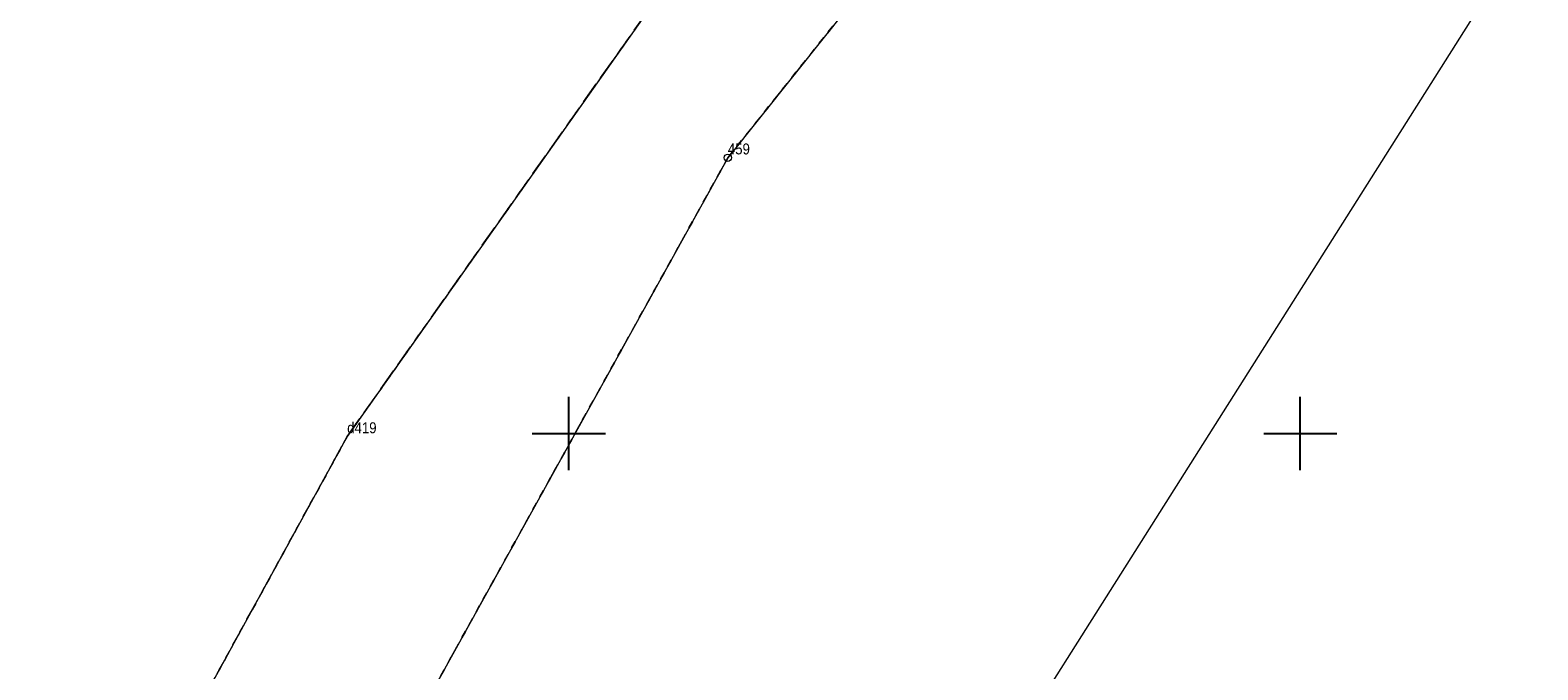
# Model space of a CAD drawing. Header units: metres. Extents: x 5590113 to 5596324, y 5910954 to 5916249.
# Tile 141 of 256: x 5592463 to 5592566, y 5913784 to 5913828. Entities that reach past the tile are written whole.
import ezdxf
from ezdxf.enums import TextEntityAlignment as Align

# ---------------------------------------------------------------- set-up
doc = ezdxf.new("R2010")
doc.units = ezdxf.units.M
for name, pattern in [('219-500', [0]), ('egkk-500', [2, 1.5, -0.5]), ('egug-500', [1, 0.5, -0.5])]:
    doc.linetypes.add(name, pattern=pattern)
doc.layers.get('0').update_dxf_attribs({"color": 2, "lineweight": 5})
doc.styles.get("Standard").update_dxf_attribs({"font": 'Working1250', "width": 0.75})

# ---------------------------------------------------------------- blocks, each defined once
blk = doc.blocks.new('203')
at = {"linetype": 'Continuous', "lineweight": 0}
h = blk.add_hatch(color=0, dxfattribs=at)
edge = h.paths.add_edge_path()
edge.add_arc((0, 0), 0.045, 0, 360)
blk = doc.blocks.new('202')
at = {"color": 0, "linetype": 'Continuous', "lineweight": 0}
blk.add_circle((0, 0), 0.25, dxfattribs=at)
blk = doc.blocks.new('RAMKA500K')
at = {"color": 0}
for p, q in [((100, 47.5), (100, 52.5)), ((150, 47.5), (150, 52.5)), ((97.5, 50), (102.5, 50)), ((147.5, 50), (152.5, 50))]:
    blk.add_line(p, q, dxfattribs=at)

msp = doc.modelspace()

# ---------------------------------------------------------------- linework, layer by layer
at = {"layer": '217-kontur klasyfikacyjny', "color": 92, "linetype": 'egkk-500', "lineweight": 18, "flags": 128}
for points in [[(5592484.85, 5913799.79), (5592533.97, 5913869.27)], [(5592539.82, 5913855.1), (5592510.87, 5913818.84)], [(5592510.87, 5913818.84), (5592380.19, 5913583.16)], [(5592340.41, 5913536.58), (5592484.85, 5913799.79)]]:
    msp.add_lwpolyline(points, dxfattribs=at)
at = {"layer": '218-kontur użytku gruntowego', "color": 3, "linetype": 'egug-500', "lineweight": 18, "flags": 128}
for points in [[(5592484.85, 5913799.79), (5592533.97, 5913869.27)], [(5592533.97, 5913869.27), (5592484.85, 5913799.79)], [(5592510.87, 5913818.84), (5592539.82, 5913855.1)], [(5592539.82, 5913855.1), (5592510.87, 5913818.84)], [(5592380.19, 5913583.16), (5592510.87, 5913818.84)], [(5592510.87, 5913818.84), (5592380.19, 5913583.16)], [(5592340.41, 5913536.58), (5592484.85, 5913799.79)], [(5592484.85, 5913799.79), (5592340.41, 5913536.58)]]:
    msp.add_lwpolyline(points, dxfattribs=at)
at = {"layer": '219-działka ewidencyjna', "color": 7, "linetype": '219-500', "lineweight": 18, "flags": 128}
for points in [[(5592533.97, 5913869.27), (5592484.85, 5913799.79)], [(5592583.08, 5913862.1), (5592520.57, 5913763.31)], [(5592539.82, 5913855.1), (5592510.87, 5913818.84)], [(5592510.87, 5913818.84), (5592380.19, 5913583.16)], [(5592484.85, 5913799.79), (5592340.41, 5913536.58)]]:
    msp.add_lwpolyline(points, dxfattribs=at)

# ---------------------------------------------------------------- block references
at = {"layer": '202-punkt graniczny', "color": 7, "linetype": 'CONTINUOUS', "lineweight": 18}
msp.add_blockref('202', (5592510.87, 5913818.84), dxfattribs=at)
at = {"layer": '203-punkt graniczny', "color": 7, "linetype": 'CONTINUOUS', "lineweight": 18}
msp.add_blockref('203', (5592484.85, 5913799.79), dxfattribs=at)
at = {"layer": 'Wstawianie ramki sekcyjnej z opisem', "color": 7, "linetype": 'CONTINUOUS', "lineweight": 13}
msp.add_blockref('RAMKA500K', (5592400, 5913750), dxfattribs=at)

# ---------------------------------------------------------------- texts
at = {"layer": '202-punkt graniczny-Atr103', "color": 7, "width": 0.9}
msp.add_text('459', height=0.75, dxfattribs=at).set_placement((5592510.87, 5913818.84), align=Align.BOTTOM_LEFT)
msp.add_text('459', height=0.75, dxfattribs=at).set_placement((5592510.87, 5913818.84), align=Align.BOTTOM_LEFT)
at = {"layer": '203-punkt graniczny-Atr103', "color": 7, "width": 0.9}
msp.add_text('d419', height=0.75, dxfattribs=at).set_placement((5592484.85, 5913799.79), align=Align.BOTTOM_LEFT)
msp.add_text('d419', height=0.75, dxfattribs=at).set_placement((5592484.85, 5913799.79), align=Align.BOTTOM_LEFT)

doc.saveas('drawing.dxf')
